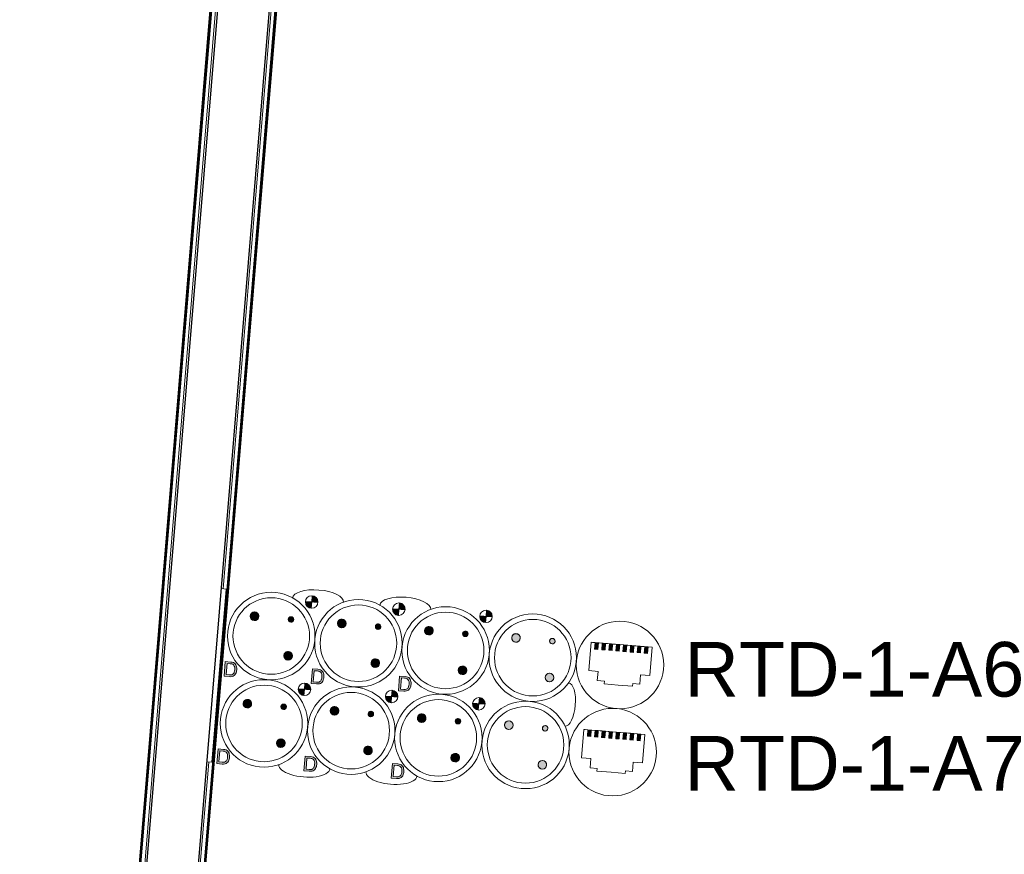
# Model space of a CAD drawing. Header units: millimetres. Extents: x -2845 to 74565, y -36590 to 13748.
# Tile 49 of 75: x 38366 to 40167, y -16529 to -15003. Entities that reach past the tile are written whole.
import ezdxf

# ---------------------------------------------------------------- set-up
doc = ezdxf.new("R2010")
doc.units = ezdxf.units.MM
for name, color, linetype, lineweight in [('A-DETL-GENF', 7, 'Continuous', 18), ('A-FLOR-HRAL', 7, 'Continuous', 18), ('A-WALL', 7, 'Continuous', 25), ('INSTAL ELECTRIQUE', 7, 'Continuous', 18)]:
    doc.layers.add(name, color=color, linetype=linetype, lineweight=lineweight)
doc.styles.add('Arial', font='arial.ttf', dxfattribs={"height": 100})

# ---------------------------------------------------------------- blocks, each defined once
blk = doc.blocks.new('Garde-corps - Garde-corps-505471-2021_015_1111_DCE_1_50_N0 FINI_CFA_DIS')
at = {"layer": 'A-FLOR-HRAL'}
for p, q in [((-14407.1, -14443.2), (-14800.2, -19182.9)), ((-14399.4, -14436.5), (-14793.7, -19190.6)), ((-14410.7, -14446.4), (-14803.3, -19179.3)), ((-14409, -14444.9), (-14801.8, -19181.1))]:
    blk.add_line(p, q, dxfattribs=at)
blk = doc.blocks.new('Garde-corps - Garde-corps-505703-2021_015_1111_DCE_1_50_N0 FINI_CFA_DIS')
at = {"layer": 'A-FLOR-HRAL'}
for p, q in [((-14431.3, -16043.4), (-14298.4, -14441.6)), ((-14683.5, -19190.9), (-14290.3, -14450.9)), ((-14681.7, -19189.4), (-14288.8, -14452.6)), ((-14428, -16090.3), (-14291.9, -14449.1)), ((-14428.5, -16095.8), (-14428.4, -16095)), ((-14494.2, -16887.6), (-14431.8, -16135.2)), ((-14431.4, -16130.5), (-14431.3, -16129.7)), ((-14497.4, -16840.7), (-14457.6, -16360.3))]:
    blk.add_line(p, q, dxfattribs=at)
blk = doc.blocks.new('B02_ARC_rvt-1-2021_015_1111_DCE_1_50_N0 FINI_CFA_DIS')
at = {"layer": 'A-WALL'}
for p, q in [((-14396.1, -14433.6), (-14790.9, -19193.9)), ((-14696.3, -19201.7), (-14301.2, -14438.5))]:
    blk.add_line(p, q, dxfattribs=at)
at = {"layer": 'A-FLOR-HRAL', "lineweight": 18}
for name in ['Garde-corps - Garde-corps-505471-2021_015_1111_DCE_1_50_N0 FINI_CFA_DIS', 'Garde-corps - Garde-corps-505703-2021_015_1111_DCE_1_50_N0 FINI_CFA_DIS']:
    blk.add_blockref(name, (0, 0), dxfattribs=at)
blk = doc.blocks.new('603_10POSTES_CLS_PUI_LEGRAND - 6X PC2P_T_45__A_D _ 2X PC2P_T_45__A _ 2X RJ45-V22-2021_015_1111_DCE_1_50_N0 FINI_CFA_DIS')
at = {"layer": 'A-DETL-GENF'}
h = blk.add_hatch(color=256, dxfattribs=at)
h.paths.add_polyline_path([(-160.3, -30.4), (-159, -34.9), (-156.3, -37.7), (-152.6, -39.5), (-147.1, -40.2), (-141.5, -39.5), (-137.8, -37.7), (-135.2, -34.9), (-133.8, -30.6), (-133.6, -28.1), (-133.6, -18), (-160.5, -18), (-160.5, -27.7)])
h.paths.add_polyline_path([(-157.3, -28.9), (-157.3, -21.5), (-136.8, -21.5), (-137.3, -31.5), (-138.5, -33.6), (-141.1, -35.5), (-144.8, -36.4), (-149.3, -36.4), (-153, -35.5), (-155.7, -33.6), (-156.9, -31.5), (-157.1, -30.3)])
h = blk.add_hatch(color=256, dxfattribs=at)
h.paths.add_polyline_path([(0, -30.4), (1.4, -34.9), (4, -37.7), (7.7, -39.5), (13.3, -40.2), (18.8, -39.5), (22.5, -37.7), (25.1, -34.9), (26.5, -30.6), (26.7, -28.1), (26.7, -18), (-0.2, -18), (-0.2, -27.7)])
h.paths.add_polyline_path([(3, -28.9), (3, -21.5), (23.5, -21.5), (23.1, -31.5), (21.8, -33.6), (19.2, -35.5), (15.5, -36.4), (11, -36.4), (7.3, -35.5), (4.7, -33.6), (3.4, -31.5), (3.2, -30.3)])
for points in [[(-54.4, -64.6), (-53.4, -68.5), (-52.1, -70.1), (-48.6, -72.1), (-46.6, -72.4), (-42.7, -71.3), (-41, -70.1), (-39, -66.6), (-38.8, -64.6), (-39.8, -60.6), (-42.7, -57.8), (-46.6, -56.7), (-48.6, -57), (-52.1, -59), (-53.4, -60.6)], [(105.9, -64.6), (107, -68.5), (108.2, -70.1), (111.7, -72.1), (113.7, -72.4), (117.6, -71.3), (119.3, -70.1), (121.3, -66.6), (121.6, -64.6), (120.5, -60.6), (117.6, -57.8), (113.7, -56.7), (111.7, -57), (108.2, -59), (107, -60.6)], [(-121.6, -131.7), (-121.3, -133.7), (-119.3, -137.2), (-115.8, -139.3), (-113.7, -139.5), (-109.8, -138.5), (-107, -135.6), (-105.9, -131.7), (-107, -127.8), (-108.2, -126.2), (-111.7, -124.1), (-115.8, -124.1), (-119.3, -126.2), (-121.3, -129.7)], [(38.8, -131.7), (39, -133.7), (41.1, -137.2), (44.6, -139.3), (46.6, -139.5), (50.9, -138), (53.4, -135.6), (54.4, -131.7), (53.4, -127.8), (52.1, -126.2), (48.6, -124.1), (44.6, -124.1), (41.1, -126.2), (39, -129.7)], [(-51.9, -131.4), (-51.2, -133.9), (-49.4, -135.7), (-46.9, -136.4), (-43.4, -134.9), (-41.9, -131.4), (-43.4, -127.8), (-45.6, -126.5), (-49.4, -127), (-51.2, -128.9)], [(108.4, -131.4), (109.1, -133.9), (110.9, -135.7), (113.4, -136.4), (116.9, -134.9), (118.4, -131.4), (116.9, -127.8), (114.7, -126.5), (110.9, -127), (109.1, -128.9)], [(-23.3, -166.6), (-11.9, -166.6), (-11.9, -155.2), (-14.8, -155.6), (-17.6, -156.7), (-19.9, -158.5), (-21.7, -160.9), (-22.9, -163.6)], [(137, -166.6), (148.4, -166.6), (148.4, -155.2), (145.5, -155.6), (142.7, -156.7), (140.4, -158.5), (138.6, -160.9), (137.4, -163.6)], [(-11.9, -178), (-8.9, -177.6), (-6.2, -176.5), (-3.8, -174.7), (-2, -172.3), (-0.9, -169.5), (-0.5, -166.6), (-11.9, -166.6)], [(148.4, -178), (151.4, -177.6), (154.1, -176.5), (156.5, -174.7), (158.3, -172.3), (159.5, -169.5), (159.8, -166.6), (148.4, -166.6)], [(-54.4, -224.6), (-53.4, -228.5), (-52.1, -230.1), (-48.6, -232.1), (-46.6, -232.4), (-42.7, -231.3), (-41, -230.1), (-39, -226.6), (-38.8, -224.6), (-39.8, -220.6), (-42.7, -217.8), (-46.6, -216.7), (-48.6, -217), (-52.1, -219), (-53.4, -220.6)], [(105.9, -224.6), (107, -228.5), (108.2, -230.1), (111.7, -232.1), (113.7, -232.4), (117.6, -231.3), (119.3, -230.1), (121.3, -226.6), (121.6, -224.6), (120.5, -220.6), (117.6, -217.8), (113.7, -216.7), (111.7, -217), (108.2, -219), (107, -220.6)], [(-121.6, -291.7), (-121.3, -293.7), (-119.3, -297.2), (-115.8, -299.3), (-113.7, -299.5), (-109.8, -298.5), (-107, -295.6), (-105.9, -291.7), (-107, -287.8), (-108.2, -286.2), (-111.7, -284.1), (-115.8, -284.1), (-119.3, -286.2), (-121.3, -289.7)], [(-51.9, -291.4), (-51.2, -293.9), (-49.4, -295.7), (-46.9, -296.4), (-43.4, -294.9), (-41.9, -291.4), (-43.4, -287.8), (-45.6, -286.5), (-49.4, -287), (-51.2, -288.9)], [(38.8, -291.7), (39, -293.7), (41.1, -297.2), (44.6, -299.3), (46.6, -299.5), (50.5, -298.5), (53.4, -295.6), (54.4, -291.7), (53.4, -287.8), (52.1, -286.2), (48.6, -284.1), (44.6, -284.1), (41.1, -286.2), (39, -289.7)], [(108.4, -291.4), (109.1, -293.9), (110.9, -295.7), (113.4, -296.4), (116.9, -294.9), (118.4, -291.4), (116.9, -287.8), (114.7, -286.5), (110.9, -287), (109.1, -288.9)], [(-23.3, -326.6), (-11.9, -326.6), (-11.9, -315.2), (-14.8, -315.6), (-17.6, -316.7), (-19.9, -318.5), (-21.7, -320.9), (-22.9, -323.6)], [(137, -326.6), (148.4, -326.6), (148.4, -315.2), (145.5, -315.6), (142.7, -316.7), (140.4, -318.5), (138.6, -320.9), (137.4, -323.6)], [(-11.9, -338), (-8.9, -337.6), (-6.2, -336.5), (-3.8, -334.7), (-2, -332.3), (-0.9, -329.5), (-0.5, -326.6), (-11.9, -326.6)], [(148.4, -338), (151.4, -337.6), (154.1, -336.5), (156.5, -334.7), (158.3, -332.3), (159.6, -328.2), (159.8, -326.6), (148.4, -326.6), (148.4, -329.2)], [(-54.4, -384.6), (-53.4, -388.5), (-52.1, -390.1), (-48.6, -392.1), (-46.6, -392.4), (-42.7, -391.3), (-41, -390.1), (-39, -386.6), (-38.8, -384.6), (-39.8, -380.6), (-42.7, -377.8), (-46.6, -376.7), (-48.6, -377), (-52.1, -379), (-53.4, -380.6)], [(105.9, -384.6), (107, -388.5), (108.2, -390.1), (111.7, -392.1), (113.7, -392.4), (117.6, -391.3), (119.3, -390.1), (121.3, -386.6), (121.6, -384.6), (120.5, -380.6), (117.6, -377.8), (113.7, -376.7), (111.7, -377), (108.2, -379), (107, -380.6)], [(-121.6, -451.7), (-121.3, -453.7), (-119.3, -457.2), (-115.8, -459.3), (-113.7, -459.5), (-109.8, -458.5), (-107, -455.6), (-105.9, -451.7), (-107, -447.8), (-108.2, -446.2), (-111.7, -444.1), (-115.8, -444.1), (-119.3, -446.2), (-121.5, -451.2)], [(-51.9, -451.4), (-51.2, -453.9), (-49.4, -455.7), (-46.9, -456.4), (-43.4, -454.9), (-41.9, -451.4), (-43.4, -447.8), (-45.6, -446.5), (-49.4, -447), (-51.2, -448.9)], [(38.8, -451.7), (39, -453.7), (41.1, -457.2), (44.6, -459.3), (46.6, -459.5), (50.5, -458.5), (53.4, -455.6), (54.4, -451.7), (53.4, -447.8), (52.1, -446.2), (48.6, -444.1), (44.6, -444.1), (41.1, -446.2), (39, -449.7)], [(108.4, -451.4), (109.1, -453.9), (110.9, -455.7), (113.4, -456.4), (116.9, -454.9), (118.4, -451.4), (116.9, -447.8), (114.7, -446.5), (110.9, -447), (109.1, -448.9)], [(-23.3, -486.6), (-11.9, -486.6), (-11.9, -475.2), (-14.8, -475.6), (-17.6, -476.7), (-19.9, -478.5), (-21.7, -480.9), (-22.9, -483.6)], [(137, -486.6), (148.4, -486.6), (148.4, -475.2), (145.5, -475.6), (142.7, -476.7), (140.4, -478.5), (138.6, -480.9), (137.4, -483.6)], [(-11.9, -498), (-8.9, -497.6), (-6.2, -496.5), (-3.8, -494.7), (-2, -492.3), (-0.9, -489.5), (-0.5, -486.6), (-11.9, -486.6)], [(148.4, -498), (151.4, -497.6), (154.1, -496.5), (156.5, -494.7), (158.3, -492.3), (159.5, -489.5), (159.8, -486.6), (148.4, -486.6)], [(-54.8, -695.5), (-42.8, -695.5), (-42.8, -689.5), (-54.8, -689.5)], [(105.2, -695.5), (117.2, -695.5), (117.2, -689.5), (105.2, -689.5)], [(-54.8, -708.5), (-42.8, -708.5), (-42.8, -702.5), (-54.8, -702.5)], [(-54.8, -721.5), (-42.8, -721.5), (-42.8, -715.5), (-54.8, -715.5)], [(105.2, -708.5), (117.2, -708.5), (117.2, -702.5), (105.2, -702.5)], [(105.2, -721.5), (117.2, -721.5), (117.2, -715.5), (105.2, -715.5)], [(-54.8, -734.5), (-42.8, -734.5), (-42.8, -728.5), (-54.8, -728.5)], [(105.2, -734.5), (117.2, -734.5), (117.2, -728.5), (105.2, -728.5), (105.2, -731.2)], [(-54.8, -747.5), (-42.8, -747.5), (-42.8, -741.5), (-54.8, -741.5), (-54.8, -744.5)], [(-54.8, -760.5), (-42.8, -760.5), (-42.8, -754.5), (-54.8, -754.5)], [(105.2, -747.5), (117.2, -747.5), (117.2, -741.5), (105.2, -741.5)], [(105.2, -760.5), (117.2, -760.5), (117.2, -754.5), (105.2, -754.5)], [(-54.8, -773.5), (-42.8, -773.5), (-42.8, -767.5), (-54.8, -767.5)], [(105.2, -773.5), (117.2, -773.5), (117.2, -767.5), (105.2, -767.5)], [(-54.8, -786.5), (-42.8, -786.5), (-42.8, -780.5), (-54.8, -780.5)], [(105.2, -786.5), (117.2, -786.5), (117.2, -780.5), (105.2, -780.5)]]:
    blk.add_hatch(color=256, dxfattribs=at).paths.add_polyline_path(points)
h = blk.add_hatch(color=256, dxfattribs=at)
h.paths.add_polyline_path([(-160.3, -190.4), (-159, -194.9), (-156.3, -197.7), (-152.6, -199.5), (-147.1, -200.2), (-141.5, -199.5), (-137.8, -197.7), (-135.2, -194.9), (-133.8, -190.6), (-133.6, -188.1), (-133.6, -178), (-160.5, -178), (-160.5, -187.7)])
h.paths.add_polyline_path([(-157.3, -188.9), (-157.3, -181.5), (-136.8, -181.5), (-137.3, -191.5), (-138.5, -193.6), (-141.1, -195.5), (-144.8, -196.4), (-149.3, -196.4), (-153, -195.5), (-155.7, -193.6), (-156.9, -191.5), (-157.1, -190.3)])
h = blk.add_hatch(color=256, dxfattribs=at)
h.paths.add_polyline_path([(0, -190.4), (1.4, -194.9), (4, -197.7), (7.7, -199.5), (13.3, -200.2), (18.8, -199.5), (22.5, -197.7), (25.1, -194.9), (26.5, -190.6), (26.7, -188.1), (26.7, -178), (-0.2, -178), (-0.2, -187.7)])
h.paths.add_polyline_path([(3, -188.9), (3, -181.5), (23.5, -181.5), (23.1, -191.5), (21.8, -193.6), (19.2, -195.5), (15.5, -196.4), (11, -196.4), (7.3, -195.5), (4.7, -193.6), (3.4, -191.5), (3.2, -190.3)])
h = blk.add_hatch(color=256, dxfattribs=at)
h.paths.add_polyline_path([(-160.3, -350.4), (-159, -354.9), (-156.3, -357.7), (-152.6, -359.5), (-147.1, -360.2), (-141.5, -359.5), (-137.8, -357.7), (-135.2, -354.9), (-133.8, -350.6), (-133.6, -348.1), (-133.6, -338), (-160.5, -338), (-160.5, -347.7)])
h.paths.add_polyline_path([(-157.3, -348.9), (-157.3, -341.5), (-136.8, -341.5), (-137.3, -351.5), (-138.5, -353.6), (-141.1, -355.5), (-144.8, -356.4), (-149.3, -356.4), (-153, -355.5), (-155.7, -353.6), (-156.9, -351.5), (-157.1, -350.3)])
h = blk.add_hatch(color=256, dxfattribs=at)
h.paths.add_polyline_path([(0, -350.4), (1.4, -354.9), (4, -357.7), (7.7, -359.5), (13.3, -360.2), (18.8, -359.5), (22.5, -357.7), (25.1, -354.9), (26.5, -350.6), (26.7, -339.3), (26.7, -338), (-0.2, -338), (-0.2, -347.7)])
h.paths.add_polyline_path([(3, -348.9), (3, -341.5), (23.5, -341.5), (23.1, -351.5), (21.8, -353.6), (19.2, -355.5), (15.5, -356.4), (11, -356.4), (7.3, -355.5), (4.7, -353.6), (3.4, -351.5), (3.2, -350.3)])
h = blk.add_hatch(color=256, dxfattribs=at)
h.paths.add_polyline_path([(-121.2, -611.6), (-121, -613.6), (-118.9, -617.1), (-117.3, -618.4), (-113.4, -619.4), (-109.5, -618.4), (-106.6, -615.5), (-105.6, -611.6), (-106.6, -607.7), (-107.9, -606), (-111.4, -604), (-113.4, -603.8), (-117.3, -604.8), (-118.9, -606), (-121, -609.6)])
h.paths.add_polyline_path([(-51.4, -612.5), (-50.1, -614.8), (-46.6, -616.2), (-43.1, -614.8), (-42.3, -613.7), (-41.8, -609.9), (-44.1, -606.9), (-45.3, -606.4), (-49.1, -606.9), (-50.9, -608.7)])
h.paths.add_polyline_path([(-54.1, -544.4), (-53.8, -546.4), (-51.8, -550), (-48.3, -552), (-44.2, -552), (-40.7, -550), (-39.5, -548.3), (-38.6, -543.9), (-39.5, -540.5), (-40.7, -538.9), (-44.2, -536.9), (-48.3, -536.9), (-51.8, -538.9), (-53, -540.5)])
h = blk.add_hatch(color=256, dxfattribs=at)
h.paths.add_polyline_path([(38.8, -611.6), (39.8, -615.5), (42.7, -618.4), (46.6, -619.4), (50.5, -618.4), (53.4, -615.5), (54.4, -611.6), (54.1, -609.6), (52.1, -606), (48.6, -604), (46.6, -603.8), (42.7, -604.8), (39.8, -607.7), (39, -609.6)])
h.paths.add_polyline_path([(108.4, -611.2), (109.9, -614.8), (113.4, -616.2), (115.9, -615.6), (116.9, -614.8), (118.4, -611.2), (118.2, -609.9), (115.9, -606.9), (114.7, -606.4), (110.9, -606.9), (108.6, -609.9)])
h.paths.add_polyline_path([(105.9, -544.4), (107, -548.3), (108.2, -550), (111.7, -552), (113.7, -552.2), (117.6, -551.2), (120.5, -548.3), (121.6, -544.4), (121.3, -542.4), (119.3, -538.9), (117.6, -537.6), (113.7, -536.6), (111.7, -536.9), (108.2, -538.9), (107, -540.5)])
for p, q in [((-160.5, -18), (-160.5, -27.7)), ((-133.6, -18), (-160.5, -18)), ((-133.6, -28.1), (-133.6, -18)), ((-0.2, -18), (-0.2, -27.7)), ((26.7, -18), (-0.2, -18)), ((26.7, -28.1), (26.7, -18)), ((-157.3, -21.5), (-136.8, -21.5)), ((-157.3, -27.5), (-157.3, -21.5)), ((-136.8, -21.5), (-136.8, -27.5)), ((3, -21.5), (23.5, -21.5)), ((3, -27.5), (3, -21.5)), ((23.5, -21.5), (23.5, -27.5)), ((-11.9, -166.6), (-11.9, -155.2)), ((-11.9, -178), (-11.9, -155.2)), ((148.4, -166.6), (148.4, -155.2)), ((148.4, -178), (148.4, -155.2)), ((-160.5, -178), (-160.5, -187.7)), ((-133.6, -178), (-160.5, -178)), ((-133.6, -188.1), (-133.6, -178)), ((-23.3, -166.6), (-11.9, -166.6)), ((-0.5, -166.6), (-11.9, -166.6)), ((-11.9, -166.6), (-11.9, -178)), ((-0.2, -178), (-0.2, -187.7)), ((26.7, -178), (-0.2, -178)), ((26.7, -188.1), (26.7, -178)), ((137, -166.6), (148.4, -166.6)), ((159.8, -166.6), (148.4, -166.6)), ((148.4, -166.6), (148.4, -178)), ((-157.3, -181.5), (-136.8, -181.5)), ((-157.3, -187.5), (-157.3, -181.5)), ((-136.8, -181.5), (-136.8, -187.5)), ((3, -181.5), (23.5, -181.5)), ((3, -187.5), (3, -181.5)), ((23.5, -181.5), (23.5, -187.5)), ((-11.9, -326.6), (-11.9, -315.2)), ((-11.9, -338), (-11.9, -315.2)), ((148.4, -326.6), (148.4, -315.2)), ((148.4, -338), (148.4, -315.2)), ((-160.5, -338), (-160.5, -347.7)), ((-133.6, -338), (-160.5, -338)), ((-157.3, -341.5), (-136.8, -341.5)), ((-157.3, -347.5), (-157.3, -341.5)), ((-136.8, -341.5), (-136.8, -347.5)), ((-133.6, -348.1), (-133.6, -338)), ((-23.3, -326.6), (-11.9, -326.6)), ((-0.5, -326.6), (-11.9, -326.6)), ((-11.9, -326.6), (-11.9, -338)), ((-0.2, -338), (-0.2, -347.7)), ((26.7, -338), (-0.2, -338)), ((3, -341.5), (23.5, -341.5)), ((3, -347.5), (3, -341.5)), ((23.5, -341.5), (23.5, -347.5)), ((26.7, -348.1), (26.7, -338)), ((137, -326.6), (148.4, -326.6)), ((159.8, -326.6), (148.4, -326.6)), ((148.4, -326.6), (148.4, -338)), ((-11.9, -486.6), (-11.9, -475.2)), ((-11.9, -498), (-11.9, -475.2)), ((148.4, -486.6), (148.4, -475.2)), ((148.4, -498), (148.4, -475.2)), ((-23.3, -486.6), (-11.9, -486.6)), ((-0.5, -486.6), (-11.9, -486.6)), ((-11.9, -486.6), (-11.9, -498)), ((137, -486.6), (148.4, -486.6)), ((159.8, -486.6), (148.4, -486.6)), ((148.4, -486.6), (148.4, -498)), ((-42.8, -682), (-94.8, -682)), ((-94.8, -682), (-94.8, -699)), ((-42.8, -684.5), (-42.8, -682)), ((117.2, -682), (65.2, -682)), ((65.2, -682), (65.2, -699)), ((117.2, -684.5), (117.2, -682)), ((-94.8, -699), (-111.8, -699)), ((-111.8, -699), (-111.8, -712)), ((-54.8, -689.5), (-54.8, -695.5)), ((-42.8, -689.5), (-54.8, -689.5)), ((-42.8, -689.5), (-54.8, -689.5)), ((-54.8, -689.5), (-54.8, -695.5)), ((-54.8, -695.5), (-42.8, -695.5)), ((-42.8, -695.5), (-54.8, -695.5)), ((-42.8, -689.5), (-42.8, -684.5)), ((-42.8, -695.5), (-42.8, -689.5)), ((-42.8, -689.5), (-42.8, -786.5)), ((-42.8, -702.5), (-42.8, -695.5)), ((65.2, -699), (48.2, -699)), ((48.2, -699), (48.2, -712)), ((105.2, -689.5), (105.2, -695.5)), ((117.2, -689.5), (105.2, -689.5)), ((117.2, -689.5), (105.2, -689.5)), ((105.2, -689.5), (105.2, -695.5)), ((105.2, -695.5), (117.2, -695.5)), ((117.2, -695.5), (105.2, -695.5)), ((117.2, -689.5), (117.2, -684.5)), ((117.2, -695.5), (117.2, -689.5)), ((117.2, -689.5), (117.2, -786.5)), ((117.2, -702.5), (117.2, -695.5)), ((-111.8, -712), (-116.8, -712)), ((-116.8, -712), (-116.8, -738)), ((-54.8, -702.5), (-54.8, -708.5)), ((-42.8, -702.5), (-54.8, -702.5)), ((-42.8, -702.5), (-54.8, -702.5)), ((-54.8, -702.5), (-54.8, -708.5)), ((-54.8, -708.5), (-42.8, -708.5)), ((-42.8, -708.5), (-54.8, -708.5)), ((-54.8, -715.5), (-54.8, -721.5)), ((-42.8, -715.5), (-54.8, -715.5)), ((-42.8, -715.5), (-54.8, -715.5)), ((-54.8, -715.5), (-54.8, -721.5)), ((-42.8, -708.5), (-42.8, -702.5)), ((-42.8, -715.5), (-42.8, -708.5)), ((-42.8, -721.5), (-42.8, -715.5)), ((48.2, -712), (43.2, -712)), ((43.2, -712), (43.2, -738)), ((105.2, -702.5), (105.2, -708.5)), ((117.2, -702.5), (105.2, -702.5)), ((117.2, -702.5), (105.2, -702.5)), ((105.2, -702.5), (105.2, -708.5)), ((105.2, -708.5), (117.2, -708.5)), ((117.2, -708.5), (105.2, -708.5)), ((105.2, -715.5), (105.2, -721.5)), ((117.2, -715.5), (105.2, -715.5)), ((117.2, -715.5), (105.2, -715.5)), ((105.2, -715.5), (105.2, -721.5)), ((117.2, -708.5), (117.2, -702.5)), ((117.2, -715.5), (117.2, -708.5)), ((117.2, -721.5), (117.2, -715.5)), ((-116.8, -764), (-116.8, -738)), ((-54.8, -721.5), (-42.8, -721.5)), ((-42.8, -721.5), (-54.8, -721.5)), ((-54.8, -728.5), (-54.8, -734.5)), ((-42.8, -728.5), (-54.8, -728.5)), ((-42.8, -728.5), (-54.8, -728.5)), ((-54.8, -728.5), (-54.8, -734.5)), ((-54.8, -734.5), (-42.8, -734.5)), ((-42.8, -734.5), (-54.8, -734.5)), ((-42.8, -728.5), (-42.8, -721.5)), ((-42.8, -734.5), (-42.8, -728.5)), ((-42.8, -741.5), (-42.8, -734.5)), ((43.2, -764), (43.2, -738)), ((105.2, -721.5), (117.2, -721.5)), ((117.2, -721.5), (105.2, -721.5)), ((105.2, -728.5), (105.2, -734.5)), ((117.2, -728.5), (105.2, -728.5)), ((117.2, -728.5), (105.2, -728.5)), ((105.2, -728.5), (105.2, -734.5)), ((105.2, -734.5), (117.2, -734.5)), ((117.2, -734.5), (105.2, -734.5)), ((117.2, -728.5), (117.2, -721.5)), ((117.2, -734.5), (117.2, -728.5)), ((117.2, -741.5), (117.2, -734.5)), ((-54.8, -741.5), (-54.8, -747.5)), ((-42.8, -741.5), (-54.8, -741.5)), ((-42.8, -741.5), (-54.8, -741.5)), ((-54.8, -747.5), (-54.8, -741.5)), ((-54.8, -747.5), (-42.8, -747.5)), ((-42.8, -747.5), (-54.8, -747.5)), ((-54.8, -754.5), (-54.8, -760.5)), ((-42.8, -754.5), (-54.8, -754.5)), ((-42.8, -754.5), (-54.8, -754.5)), ((-54.8, -760.5), (-54.8, -754.5)), ((-42.8, -747.5), (-42.8, -741.5)), ((-42.8, -754.5), (-42.8, -747.5)), ((-42.8, -760.5), (-42.8, -754.5)), ((105.2, -741.5), (105.2, -747.5)), ((117.2, -741.5), (105.2, -741.5)), ((117.2, -741.5), (105.2, -741.5)), ((105.2, -747.5), (105.2, -741.5)), ((105.2, -747.5), (117.2, -747.5)), ((117.2, -747.5), (105.2, -747.5)), ((105.2, -754.5), (105.2, -760.5)), ((117.2, -754.5), (105.2, -754.5)), ((117.2, -754.5), (105.2, -754.5)), ((105.2, -760.5), (105.2, -754.5)), ((117.2, -747.5), (117.2, -741.5)), ((117.2, -754.5), (117.2, -747.5)), ((117.2, -760.5), (117.2, -754.5)), ((-111.8, -764), (-116.8, -764)), ((-111.8, -777), (-111.8, -764)), ((-54.8, -760.5), (-42.8, -760.5)), ((-42.8, -760.5), (-54.8, -760.5)), ((-54.8, -767.5), (-54.8, -773.5)), ((-42.8, -767.5), (-54.8, -767.5)), ((-42.8, -767.5), (-54.8, -767.5)), ((-54.8, -773.5), (-54.8, -767.5)), ((-54.8, -773.5), (-42.8, -773.5)), ((-42.8, -773.5), (-54.8, -773.5)), ((-42.8, -767.5), (-42.8, -760.5)), ((-42.8, -773.5), (-42.8, -767.5)), ((-42.8, -780.5), (-42.8, -773.5)), ((48.2, -764), (43.2, -764)), ((48.2, -777), (48.2, -764)), ((105.2, -760.5), (117.2, -760.5)), ((117.2, -760.5), (105.2, -760.5)), ((105.2, -767.5), (105.2, -773.5)), ((117.2, -767.5), (105.2, -767.5)), ((117.2, -767.5), (105.2, -767.5)), ((105.2, -773.5), (105.2, -767.5)), ((105.2, -773.5), (117.2, -773.5)), ((117.2, -773.5), (105.2, -773.5)), ((117.2, -767.5), (117.2, -760.5)), ((117.2, -773.5), (117.2, -767.5)), ((117.2, -780.5), (117.2, -773.5)), ((-94.8, -777), (-111.8, -777)), ((-94.8, -794), (-94.8, -777)), ((-54.8, -780.5), (-54.8, -786.5)), ((-42.8, -780.5), (-54.8, -780.5)), ((-42.8, -780.5), (-54.8, -780.5)), ((-54.8, -786.5), (-54.8, -780.5)), ((-54.8, -786.5), (-42.8, -786.5)), ((-42.8, -786.5), (-54.8, -786.5)), ((-42.8, -786.5), (-42.8, -780.5)), ((-42.8, -786.5), (-42.8, -794)), ((65.2, -777), (48.2, -777)), ((65.2, -794), (65.2, -777)), ((105.2, -780.5), (105.2, -786.5)), ((117.2, -780.5), (105.2, -780.5)), ((117.2, -780.5), (105.2, -780.5)), ((105.2, -786.5), (105.2, -780.5)), ((105.2, -786.5), (117.2, -786.5)), ((117.2, -786.5), (105.2, -786.5)), ((117.2, -786.5), (117.2, -780.5)), ((117.2, -786.5), (117.2, -794)), ((-42.8, -794), (-94.8, -794)), ((117.2, -794), (65.2, -794))]:
    blk.add_line(p, q, dxfattribs=at)
for centre, radius in [((-80.2, -98), 80), ((80.2, -98), 80), ((-80.2, -98), 70), ((80.2, -98), 70), ((-46.6, -64.6), 7.82), ((113.7, -64.6), 7.82), ((-113.7, -131.7), 7.82), ((46.6, -131.7), 7.82), ((-46.9, -131.4), 5), ((113.4, -131.4), 5), ((-11.9, -166.6), 11.4), ((148.4, -166.6), 11.4), ((-80.2, -258), 80), ((80.2, -258), 80), ((-80.2, -258), 70), ((80.2, -258), 70), ((-46.6, -224.6), 7.82), ((113.7, -224.6), 7.82), ((-113.7, -291.7), 7.82), ((-46.9, -291.4), 5), ((46.6, -291.7), 7.82), ((113.4, -291.4), 5), ((-11.9, -326.6), 11.4), ((148.4, -326.6), 11.4), ((-80.2, -418), 80), ((80.2, -418), 80), ((-80.2, -418), 70), ((80.2, -418), 70), ((-46.6, -384.6), 7.82), ((113.7, -384.6), 7.82), ((-113.7, -451.7), 7.82), ((-46.9, -451.4), 5), ((46.6, -451.7), 7.82), ((113.4, -451.4), 5), ((-11.9, -486.6), 11.4), ((148.4, -486.6), 11.4), ((-79.8, -578), 80), ((80.2, -578), 80), ((-79.8, -578), 70), ((80.2, -578), 70), ((-46.3, -544.4), 7.82), ((113.7, -544.4), 7.82), ((-113.4, -611.6), 7.82), ((-46.6, -611.2), 5), ((46.6, -611.6), 7.82), ((113.4, -611.2), 5), ((-79.8, -738), 80), ((80.2, -738), 80)]:
    blk.add_circle(centre, radius, dxfattribs=at)
for centre, radius, start, end in [((-144.5, -28.4), 16, 177.4592, 197.1327), ((-151.7, -30.4), 8.52, 198.4433, 224.3999), ((-137.7, -27.7), 19.6, 179.6178, 187.8976), ((-151.6, -29.7), 5.59, 186.1115, 223.0163), ((-149.5, -28), 8.29, 222.0369, 256.255), ((-144.6, -28), 8.29, 283.745, 317.9631), ((-142.6, -29.7), 5.59, 316.9837, 353.8885), ((-156.4, -27.7), 19.6, 352.1024, 0.3822), ((-142.4, -30.4), 8.52, 315.6001, 341.5567), ((-149.6, -28.4), 16, 342.8673, 1.0534), ((15.8, -28.4), 16, 177.4592, 197.1327), ((8.6, -30.4), 8.52, 198.4433, 224.3999), ((22.6, -27.7), 19.6, 179.6178, 187.8976), ((8.7, -29.7), 5.59, 186.1115, 223.0163), ((10.8, -28), 8.29, 222.0369, 256.255), ((15.7, -28), 8.29, 283.745, 317.9631), ((17.8, -29.7), 5.59, 316.9837, 353.8885), ((3.9, -27.7), 19.6, 352.1024, 0.3822), ((17.9, -30.4), 8.52, 315.6001, 341.5567), ((10.7, -28.4), 16, 342.8673, 1.0534), ((-150.4, -29.6), 10, 222.6618, 245.6502), ((-147.9, -24.2), 15.9, 245.5281, 260.6869), ((-147.4, -18.4), 18.1, 257.167, 271.19), ((-147.4, -18.5), 21.7, 261.601, 270.7795), ((-146.7, -18.4), 18.1, 268.81, 282.833), ((-146.8, -18.5), 21.7, 269.2205, 278.399), ((-146.2, -24.2), 15.9, 279.3131, 294.4719), ((-143.7, -29.6), 10, 294.3498, 317.3382), ((9.9, -29.6), 10, 222.6618, 245.6502), ((12.4, -24.2), 15.9, 245.5281, 260.6869), ((12.9, -18.4), 18.1, 257.167, 271.19), ((13, -18.5), 21.7, 261.601, 270.7795), ((13.6, -18.4), 18.1, 268.81, 282.833), ((13.5, -18.5), 21.7, 269.2205, 278.399), ((14.1, -24.2), 15.9, 279.3131, 294.4719), ((16.6, -29.6), 10, 294.3498, 317.3382), ((-46.6, -64.6), 7.82, 45, 225), ((-46.6, -64.6), 7.82, 225, 45), ((113.7, -64.6), 7.82, 45, 225), ((113.7, -64.6), 7.82, 225, 45), ((-113.7, -131.7), 7.82, 45, 225), ((46.6, -131.7), 7.82, 45, 225), ((-113.7, -131.7), 7.82, 225, 45), ((-46.9, -131.4), 5, 45, 225), ((-46.9, -131.4), 5, 225, 45), ((46.6, -131.7), 7.82, 225, 45), ((113.4, -131.4), 5, 45, 225), ((113.4, -131.4), 5, 225, 45), ((-11.9, -166.6), 11.4, 90, 180), ((148.4, -166.6), 11.4, 90, 180), ((-11.9, -166.6), 11.4, 270, 0), ((148.4, -166.6), 11.4, 270, 0), ((-144.5, -188.4), 16, 177.4592, 197.1327), ((-151.7, -190.4), 8.52, 198.4433, 224.3999), ((-150.4, -189.6), 10, 222.6618, 245.6502), ((-137.7, -187.7), 19.6, 179.6178, 187.8976), ((-151.6, -189.7), 5.59, 186.1115, 223.0163), ((-149.5, -188), 8.29, 222.0369, 256.255), ((-147.4, -178.4), 18.1, 257.167, 271.19), ((-146.7, -178.4), 18.1, 268.81, 282.833), ((-144.6, -188), 8.29, 283.745, 317.9631), ((-143.7, -189.6), 10, 294.3498, 317.3382), ((-142.6, -189.7), 5.59, 316.9837, 353.8885), ((-156.4, -187.7), 19.6, 352.1024, 0.3822), ((-142.4, -190.4), 8.52, 315.6001, 341.5567), ((-149.6, -188.4), 16, 342.8673, 1.0534), ((15.8, -188.4), 16, 177.4592, 197.1327), ((8.6, -190.4), 8.52, 198.4433, 224.3999), ((9.9, -189.6), 10, 222.6618, 245.6502), ((22.6, -187.7), 19.6, 179.6178, 187.8976), ((8.7, -189.7), 5.59, 186.1115, 223.0163), ((10.8, -188), 8.29, 222.0369, 256.255), ((12.9, -178.4), 18.1, 257.167, 271.19), ((13.6, -178.4), 18.1, 268.81, 282.833), ((15.7, -188), 8.29, 283.745, 317.9631), ((16.6, -189.6), 10, 294.3498, 317.3382), ((17.8, -189.7), 5.59, 316.9837, 353.8885), ((3.9, -187.7), 19.6, 352.1024, 0.3822), ((17.9, -190.4), 8.52, 315.6001, 341.5567), ((10.7, -188.4), 16, 342.8673, 1.0534), ((-147.9, -184.2), 15.9, 245.5281, 260.6869), ((-147.4, -178.5), 21.7, 261.601, 270.7795), ((-146.8, -178.5), 21.7, 269.2205, 278.399), ((-146.2, -184.2), 15.9, 279.3131, 294.4719), ((12.4, -184.2), 15.9, 245.5281, 260.6869), ((13, -178.5), 21.7, 261.601, 270.7795), ((13.5, -178.5), 21.7, 269.2205, 278.399), ((14.1, -184.2), 15.9, 279.3131, 294.4719), ((-46.6, -224.6), 7.82, 45, 225), ((-46.6, -224.6), 7.82, 225, 45), ((113.7, -224.6), 7.82, 45, 225), ((113.7, -224.6), 7.82, 225, 45), ((-113.7, -291.7), 7.82, 45, 225), ((-113.7, -291.7), 7.82, 225, 45), ((-46.9, -291.4), 5, 45, 225), ((-46.9, -291.4), 5, 225, 45), ((46.6, -291.7), 7.82, 45, 225), ((46.6, -291.7), 7.82, 225, 45), ((113.4, -291.4), 5, 45, 225), ((113.4, -291.4), 5, 225, 45), ((-11.9, -326.6), 11.4, 90, 180), ((148.4, -326.6), 11.4, 90, 180), ((-11.9, -326.6), 11.4, 270, 0), ((148.4, -326.6), 11.4, 270, 0), ((-144.5, -348.4), 16, 177.4592, 197.1327), ((-151.7, -350.4), 8.52, 198.4433, 224.3999), ((-150.4, -349.6), 10, 222.6618, 245.6502), ((-137.7, -347.7), 19.6, 179.6178, 187.8976), ((-151.6, -349.7), 5.59, 186.1115, 223.0163), ((-149.5, -348), 8.29, 222.0369, 256.255), ((-147.9, -344.2), 15.9, 245.5281, 260.6869), ((-147.4, -338.4), 18.1, 257.167, 271.19), ((-147.4, -338.5), 21.7, 261.601, 270.7795), ((-146.7, -338.4), 18.1, 268.81, 282.833), ((-146.8, -338.5), 21.7, 269.2205, 278.399), ((-146.2, -344.2), 15.9, 279.3131, 294.4719), ((-144.6, -348), 8.29, 283.745, 317.9631), ((-143.7, -349.6), 10, 294.3498, 317.3382), ((-142.6, -349.7), 5.59, 316.9837, 353.8885), ((-156.4, -347.7), 19.6, 352.1024, 0.3822), ((-142.4, -350.4), 8.52, 315.6001, 341.5567), ((-149.6, -348.4), 16, 342.8673, 1.0534), ((15.8, -348.4), 16, 177.4592, 197.1327), ((8.6, -350.4), 8.52, 198.4433, 224.3999), ((9.9, -349.6), 10, 222.6618, 245.6502), ((22.6, -347.7), 19.6, 179.6178, 187.8976), ((8.7, -349.7), 5.59, 186.1115, 223.0163), ((10.8, -348), 8.29, 222.0369, 256.255), ((12.4, -344.2), 15.9, 245.5281, 260.6869), ((12.9, -338.4), 18.1, 257.167, 271.19), ((13, -338.5), 21.7, 261.601, 270.7795), ((13.6, -338.4), 18.1, 268.81, 282.833), ((13.5, -338.5), 21.7, 269.2205, 278.399), ((14.1, -344.2), 15.9, 279.3131, 294.4719), ((15.7, -348), 8.29, 283.745, 317.9631), ((16.6, -349.6), 10, 294.3498, 317.3382), ((17.8, -349.7), 5.59, 316.9837, 353.8885), ((3.9, -347.7), 19.6, 352.1024, 0.3822), ((17.9, -350.4), 8.52, 315.6001, 341.5567), ((10.7, -348.4), 16, 342.8673, 1.0534), ((-46.6, -384.6), 7.82, 45, 225), ((113.7, -384.6), 7.82, 45, 225), ((-46.6, -384.6), 7.82, 225, 45), ((113.7, -384.6), 7.82, 225, 45), ((-113.7, -451.7), 7.82, 45, 225), ((-113.7, -451.7), 7.82, 225, 45), ((-46.9, -451.4), 5, 45, 225), ((-46.9, -451.4), 5, 225, 45), ((46.6, -451.7), 7.82, 45, 225), ((46.6, -451.7), 7.82, 225, 45), ((113.4, -451.4), 5, 45, 225), ((113.4, -451.4), 5, 225, 45), ((-11.9, -486.6), 11.4, 90, 180), ((148.4, -486.6), 11.4, 90, 180), ((-11.9, -486.6), 11.4, 270, 0), ((148.4, -486.6), 11.4, 270, 0), ((-46.3, -544.4), 7.82, 90, 270), ((-46.3, -544.4), 7.82, 270, 90), ((113.7, -544.4), 7.82, 90, 270), ((113.7, -544.4), 7.82, 270, 90), ((-113.4, -611.6), 7.82, 90, 270), ((-113.4, -611.6), 7.82, 270, 90), ((-46.6, -611.2), 5, 90, 270), ((-46.6, -611.2), 5, 270, 90), ((46.6, -611.6), 7.82, 90, 270), ((46.6, -611.6), 7.82, 270, 90), ((113.4, -611.2), 5, 90, 270), ((113.4, -611.2), 5, 270, 90)]:
    blk.add_arc(centre, radius, start, end, dxfattribs=at)
at = {"layer": 'INSTAL ELECTRIQUE'}
for centre, major_axis, start_param, end_param in [((-153.1, -178), (0, 46.8), 0, 3.141593), ((152.5, -178), (0, 46.8), 3.141593, 6.283185), ((-153.1, -338), (0, 46.8), 0, 3.141593), ((152.5, -338), (0, 46.8), 3.141593, 6.283185), ((0.1, -646.8), (39.8, 0), 3.141593, 6.283185)]:
    blk.add_ellipse(centre, major_axis=major_axis, ratio=0.400501, start_param=start_param, end_param=end_param, dxfattribs=at)
blk = doc.blocks.new('Legrand_Mosaic_plaque_2x10_mod_blanc_078828L - Legrand_Mosaic_plaque_2x10_mod_blanc_078828L-4777335-2021_015_1111_DCE_1_50_N0 FINI_CFA_DIS')
at = {"layer": 'INSTAL ELECTRIQUE'}
for p, q in [((-4793.5, -17950.1), (-4756.5, -17634.3)), ((-4756.5, -17634.3), (-4764.9, -17633.3)), ((-4801.9, -17949.1), (-4793.5, -17950.1))]:
    blk.add_line(p, q, dxfattribs=at)
blk = doc.blocks.new('Legrand_Mosaic_prise_2P_T_FB_surface_à_détrompage_2_mod_rouge_077170L - Legrand_Mosaic_prise_2P_T_FB_surface_à_détrompage_2_mod_rouge_077170L-921805-2021_015_1111_DCE_1_50_N0 FINI_CFA_DIS')
at = {"layer": 'INSTAL ELECTRIQUE'}
blk.add_line((-4782.3, -17859.3), (-4787.6, -17904), dxfattribs=at)
at = {"layer": 'INSTAL ELECTRIQUE', "flags": 128}
for points in [[(-4783, -17873.7), (-4783, -17873.8), (-4783.1, -17873.9), (-4783.1, -17874), (-4783.1, -17874.1), (-4783.1, -17874.2), (-4783.1, -17874.2), (-4783.2, -17874.3), (-4783.2, -17874.4), (-4783.2, -17874.5), (-4783.3, -17874.5), (-4783.3, -17874.6), (-4783.4, -17874.7), (-4783.4, -17874.7), (-4783.5, -17874.8), (-4783.5, -17874.9), (-4783.6, -17874.9), (-4783.6, -17875), (-4783.7, -17875.1), (-4783.8, -17875.1), (-4783.8, -17875.2), (-4783.9, -17875.2), (-4784, -17875.3), (-4784, -17875.3), (-4784.1, -17875.3)], [(-4783.7, -17871.9), (-4783.7, -17872), (-4783.6, -17872), (-4783.6, -17872.1), (-4783.5, -17872.2), (-4783.4, -17872.2), (-4783.4, -17872.3), (-4783.3, -17872.4), (-4783.3, -17872.4), (-4783.3, -17872.5), (-4783.2, -17872.6), (-4783.2, -17872.7), (-4783.2, -17872.7), (-4783.1, -17872.8), (-4783.1, -17872.9), (-4783.1, -17873), (-4783.1, -17873.1), (-4783, -17873.1), (-4783, -17873.2), (-4783, -17873.3), (-4783, -17873.4), (-4783, -17873.5), (-4783, -17873.6), (-4783, -17873.6), (-4783, -17873.7), (-4783, -17873.7)]]:
    blk.add_lwpolyline(points, dxfattribs=at)
blk = doc.blocks.new('Legrand_Mosaic_link_prise_2P_T_FB_surface_2_mod_blanc_077145L - Legrand_Mosaic_link_prise_2P_T_FB_surface_2_mod_blanc_077145L-V28-2021_015_1111_DCE_1_50_N0 FINI_CFA_DIS')
at = {"layer": 'INSTAL ELECTRIQUE'}
blk.add_line((-4766.6, -17725.2), (-4771.9, -17769.9), dxfattribs=at)
at = {"layer": 'INSTAL ELECTRIQUE', "flags": 128}
for points in [[(-4768.1, -17739.6), (-4768.1, -17739.6), (-4768.1, -17739.7), (-4768.2, -17739.8), (-4768.2, -17739.9), (-4768.2, -17740), (-4768.2, -17740.1), (-4768.3, -17740.1), (-4768.3, -17740.2), (-4768.3, -17740.3)], [(-4768.2, -17738.8), (-4768.1, -17738.9), (-4768.1, -17739), (-4768.1, -17739), (-4768.1, -17739.1), (-4768.1, -17739.2), (-4768.1, -17739.3), (-4768.1, -17739.4), (-4768.1, -17739.5), (-4768.1, -17739.5), (-4768.1, -17739.6)]]:
    blk.add_lwpolyline(points, dxfattribs=at)
blk = doc.blocks.new('Legrand_Mosaic_prise_RJ45_cat_6_FTP_2_mod_blanc_076565 - Legrand_Mosaic_prise_RJ45_cat_6_FTP_2_mod_blanc_076565-V29-2021_015_1111_DCE_1_50_N0 FINI_CFA_DIS')
at = {"layer": 'INSTAL ELECTRIQUE'}
for p, q in [((-4761.4, -17680.5), (-4766.6, -17725.2)), ((-4765.5, -17719.8), (-4761.5, -17686)), ((-4761.5, -17686), (-4761.4, -17685.2)), ((-4761.4, -17685.2), (-4761.5, -17686)), ((-4761.5, -17686), (-4760.5, -17686.1)), ((-4761.4, -17685.2), (-4760.9, -17680.6)), ((-4761.4, -17685.2), (-4760.5, -17685.4)), ((-4760.9, -17680.6), (-4759.9, -17680.7)), ((-4759.9, -17680.7), (-4760.5, -17685.4)), ((-4760.5, -17686.1), (-4760.5, -17685.4)), ((-4760.5, -17685.4), (-4760.5, -17686.1)), ((-4760.5, -17686.1), (-4764.5, -17719.9)), ((-4766.1, -17725.3), (-4765.6, -17720.6)), ((-4765.6, -17720.6), (-4765.5, -17719.8)), ((-4765.5, -17719.8), (-4765.6, -17720.6)), ((-4764.6, -17720.7), (-4765.6, -17720.6)), ((-4765.5, -17719.8), (-4764.5, -17719.9)), ((-4764.6, -17720.7), (-4765.1, -17725.4)), ((-4764.6, -17720.7), (-4764.5, -17719.9)), ((-4764.5, -17719.9), (-4764.6, -17720.7)), ((-4766.1, -17725.3), (-4765.1, -17725.4))]:
    blk.add_line(p, q, dxfattribs=at)
blk = doc.blocks.new('Legrand_Mosaic_prise_2P_T_FB_surface_à_détrompage_2_mod_rouge_077170L - Legrand_Mosaic_prise_2P_T_FB_surface_à_détrompage_2_mod_rouge_077170L-V30-2021_015_1111_DCE_1_50_N0 FINI_CFA_DIS')
at = {"layer": 'INSTAL ELECTRIQUE', "flags": 128}
for points in [[(-4783, -17873.7), (-4783, -17873.8), (-4783.1, -17873.9), (-4783.1, -17874), (-4783.1, -17874.1), (-4783.1, -17874.2), (-4783.1, -17874.2), (-4783.2, -17874.3), (-4783.2, -17874.4), (-4783.2, -17874.5), (-4783.3, -17874.5), (-4783.3, -17874.6), (-4783.4, -17874.7), (-4783.4, -17874.7), (-4783.5, -17874.8), (-4783.5, -17874.9), (-4783.6, -17874.9), (-4783.6, -17875), (-4783.7, -17875.1), (-4783.8, -17875.1)], [(-4783.4, -17872.3), (-4783.3, -17872.4), (-4783.3, -17872.4), (-4783.3, -17872.5), (-4783.2, -17872.6), (-4783.2, -17872.7), (-4783.2, -17872.7), (-4783.1, -17872.8), (-4783.1, -17872.9), (-4783.1, -17873), (-4783.1, -17873.1), (-4783, -17873.1), (-4783, -17873.2), (-4783, -17873.3), (-4783, -17873.4), (-4783, -17873.5), (-4783, -17873.6), (-4783, -17873.6), (-4783, -17873.7), (-4783, -17873.7)]]:
    blk.add_lwpolyline(points, dxfattribs=at)
blk = doc.blocks.new('Legrand_Mosaic_link_prise_2P_T_FB_surface_2_mod_blanc_077145L - Legrand_Mosaic_link_prise_2P_T_FB_surface_2_mod_blanc_077145L-V31-2021_015_1111_DCE_1_50_N0 FINI_CFA_DIS')
at = {"layer": 'INSTAL ELECTRIQUE', "flags": 128}
for points in [[(-4768.1, -17739.6), (-4768.1, -17739.6), (-4768.1, -17739.7), (-4768.2, -17739.8), (-4768.2, -17739.9), (-4768.2, -17740), (-4768.2, -17740.1), (-4768.3, -17740.1), (-4768.3, -17740.2), (-4768.3, -17740.3)], [(-4768.2, -17738.8), (-4768.1, -17738.9), (-4768.1, -17739), (-4768.1, -17739), (-4768.1, -17739.1), (-4768.1, -17739.2), (-4768.1, -17739.3), (-4768.1, -17739.4), (-4768.1, -17739.5), (-4768.1, -17739.5), (-4768.1, -17739.6)]]:
    blk.add_lwpolyline(points, dxfattribs=at)
blk = doc.blocks.new('Legrand_Mosaic_prise_RJ45_cat_6_FTP_2_mod_blanc_076565 - Legrand_Mosaic_prise_RJ45_cat_6_FTP_2_mod_blanc_076565-V32-2021_015_1111_DCE_1_50_N0 FINI_CFA_DIS')
at = {"layer": 'INSTAL ELECTRIQUE'}
for p, q in [((-4761.5, -17686), (-4761.4, -17685.2)), ((-4761.4, -17685.2), (-4761.5, -17686)), ((-4760.5, -17686.1), (-4760.5, -17685.4)), ((-4760.5, -17685.4), (-4760.5, -17686.1)), ((-4765.6, -17720.6), (-4765.5, -17719.8)), ((-4765.5, -17719.8), (-4765.6, -17720.6)), ((-4764.6, -17720.7), (-4764.5, -17719.9)), ((-4764.5, -17719.9), (-4764.6, -17720.7))]:
    blk.add_line(p, q, dxfattribs=at)
blk = doc.blocks.new('B02_ELE_rvt-1-2021_015_1111_DCE_1_50_N0 FINI_CFA_DIS')
at = {"layer": 'INSTAL ELECTRIQUE', "lineweight": 18}
for name, p, rotation in [('Legrand_Mosaic_plaque_2x10_mod_blanc_078828L - Legrand_Mosaic_plaque_2x10_mod_blanc_078828L-4777335-2021_015_1111_DCE_1_50_N0 FINI_CFA_DIS', (-10268.4, 1741.2), 1.938023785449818), ('603_10POSTES_CLS_PUI_LEGRAND - 6X PC2P_T_45__A_D _ 2X PC2P_T_45__A _ 2X RJ45-V22-2021_015_1111_DCE_1_50_N0 FINI_CFA_DIS', (-14447.4, -16201.6), 85.25861306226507), ('Legrand_Mosaic_prise_RJ45_cat_6_FTP_2_mod_blanc_076565 - Legrand_Mosaic_prise_RJ45_cat_6_FTP_2_mod_blanc_076565-V29-2021_015_1111_DCE_1_50_N0 FINI_CFA_DIS', (-10268.4, 1741.2), 1.938023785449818), ('Legrand_Mosaic_prise_RJ45_cat_6_FTP_2_mod_blanc_076565 - Legrand_Mosaic_prise_RJ45_cat_6_FTP_2_mod_blanc_076565-V32-2021_015_1111_DCE_1_50_N0 FINI_CFA_DIS', (-10268.4, 1741.2), 1.938023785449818), ('Legrand_Mosaic_link_prise_2P_T_FB_surface_2_mod_blanc_077145L - Legrand_Mosaic_link_prise_2P_T_FB_surface_2_mod_blanc_077145L-V28-2021_015_1111_DCE_1_50_N0 FINI_CFA_DIS', (-10268.4, 1741.2), 1.938023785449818), ('Legrand_Mosaic_link_prise_2P_T_FB_surface_2_mod_blanc_077145L - Legrand_Mosaic_link_prise_2P_T_FB_surface_2_mod_blanc_077145L-V31-2021_015_1111_DCE_1_50_N0 FINI_CFA_DIS', (-10268.4, 1741.2), 1.938023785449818), ('Legrand_Mosaic_prise_2P_T_FB_surface_à_détrompage_2_mod_rouge_077170L - Legrand_Mosaic_prise_2P_T_FB_surface_à_détrompage_2_mod_rouge_077170L-921805-2021_015_1111_DCE_1_50_N0 FINI_CFA_DIS', (-10261, 1830.9), 1.938023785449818), ('Legrand_Mosaic_prise_2P_T_FB_surface_à_détrompage_2_mod_rouge_077170L - Legrand_Mosaic_prise_2P_T_FB_surface_à_détrompage_2_mod_rouge_077170L-V30-2021_015_1111_DCE_1_50_N0 FINI_CFA_DIS', (-10261, 1830.9), 1.938023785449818), ('Legrand_Mosaic_prise_2P_T_FB_surface_à_détrompage_2_mod_rouge_077170L - Legrand_Mosaic_prise_2P_T_FB_surface_à_détrompage_2_mod_rouge_077170L-921805-2021_015_1111_DCE_1_50_N0 FINI_CFA_DIS', (-10264.7, 1786), 1.938023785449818), ('Legrand_Mosaic_prise_2P_T_FB_surface_à_détrompage_2_mod_rouge_077170L - Legrand_Mosaic_prise_2P_T_FB_surface_à_détrompage_2_mod_rouge_077170L-V30-2021_015_1111_DCE_1_50_N0 FINI_CFA_DIS', (-10264.7, 1786), 1.938023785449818), ('Legrand_Mosaic_prise_2P_T_FB_surface_à_détrompage_2_mod_rouge_077170L - Legrand_Mosaic_prise_2P_T_FB_surface_à_détrompage_2_mod_rouge_077170L-921805-2021_015_1111_DCE_1_50_N0 FINI_CFA_DIS', (-10268.4, 1741.2), 1.938023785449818), ('Legrand_Mosaic_prise_2P_T_FB_surface_à_détrompage_2_mod_rouge_077170L - Legrand_Mosaic_prise_2P_T_FB_surface_à_détrompage_2_mod_rouge_077170L-V30-2021_015_1111_DCE_1_50_N0 FINI_CFA_DIS', (-10268.4, 1741.2), 1.938023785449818)]:
    blk.add_blockref(name, p, dxfattribs=dict(at, rotation=rotation))
at = {"layer": 'INSTAL ELECTRIQUE', "lineweight": 9, "char_height": 100, "width": 773.628, "attachment_point": 1, "style": 'Arial', "bg_fill": 3, "box_fill_scale": 1.25, "bg_fill_color": 256, "bg_fill_true_color": 13158600, "bg_fill_transparency": 0}
for s, insert in [('RTD-1-A6', (-13587.7, -16140.6)), ('RTD-1-A7', (-13587.7, -16312.6))]:
    blk.add_mtext(s, dxfattribs=dict(at, insert=insert))

msp = doc.modelspace()

# ---------------------------------------------------------------- block references
at = {"lineweight": 5}
msp.add_blockref('B02_ARC_rvt-1-2021_015_1111_DCE_1_50_N0 FINI_CFA_DIS', (53169.3, 0), dxfattribs=at)

# ---------------------------------------------------------------- next in the draw order: block references
msp.add_blockref('B02_ELE_rvt-1-2021_015_1111_DCE_1_50_N0 FINI_CFA_DIS', (53169.3, 0), dxfattribs=at)

doc.saveas('drawing.dxf')
